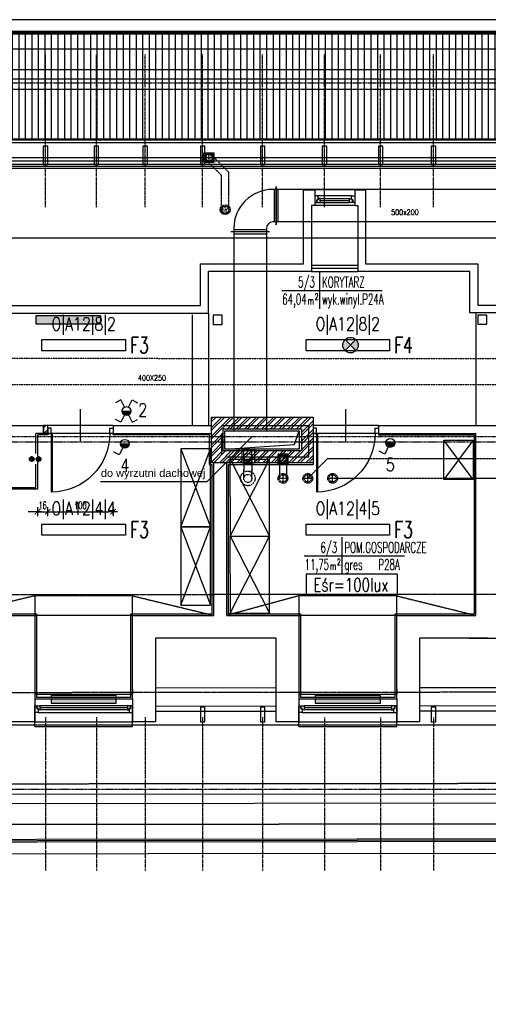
# Model space of a CAD drawing. Header units: inches. Extents: x -281236 to -70395, y 38777 to 102341.
# Tile 205 of 244: x -141442 to -140723, y 68738 to 70248. Entities that reach past the tile are written whole.
import ezdxf
from ezdxf.enums import TextEntityAlignment as Align

# ---------------------------------------------------------------- set-up
doc = ezdxf.new("R2010")
doc.units = ezdxf.units.IN
doc.header["$MEASUREMENT"] = 0
doc.header["$PDMODE"] = 2
for name, pattern in [('00-inst$0$DASHDOT', [1, 0.5, -0.25, 0, -0.25]), ('CENTER', [2, 1.25, -0.25, 0.25, -0.25]), ('DASHDOT', [1, 0.5, -0.25, 0, -0.25]), ('DASHED', [0.75, 0.5, -0.25]), ('DASHED2', [0.375, 0.25, -0.125])]:
    doc.linetypes.add(name, pattern=pattern)
doc.layers.get('0').update_dxf_attribs({"color": 101})
doc.layers.add('0-pomoc', color=21, linetype='Continuous', plot=False)
for name, color, linetype in [('Drz---drzwi', 5, 'Continuous'), ('E-90', 6, 'Continuous'), ('E-OPIS-POM', 6, 'Continuous'), ('E35', 6, 'Continuous'), ('Ins-kan', 54, 'Continuous'), ('Ins-went', 141, 'Continuous'), ('Ins-went-opis', 141, 'Continuous'), ('Mco-piony', 10, 'Continuous'), ('Okn---okna', 5, 'Continuous'), ('Os-osie glowne', 8, 'CENTER'), ('piony_K_nr', 240, 'Continuous'), ('Pos-drewno', 22, 'Continuous'), ('Sc-cegla pelna', 32, 'Continuous'), ('Sc-cegla pelna-hatch', 8, 'Continuous'), ('Sc-drewno', 22, 'Continuous'), ('Sc-gazobeton', 45, 'Continuous'), ('Sc-gk', 120, 'Continuous'), ('Sc-gk-hatch', 8, 'Continuous'), ('Sc-izolacja term-obrys', 132, 'Continuous'), ('Sc-nad', 5, 'DASHED2'), ('Sc-silikat', 61, 'Continuous'), ('W-idok', 9, 'Continuous'), ('W-idok nad', 5, 'DASHED2'), ('W-otwor-strop', 126, 'Continuous'), ('Wyp-grzejniki', 56, 'Continuous'), ('Wyp-meble', 155, 'Continuous')]:
    doc.layers.add(name, color=color, linetype=linetype)
doc.styles.add('KA wymiar', font='romans.shx', dxfattribs={"width": 0.6})
doc.styles.add('ROMANS', font='romans', dxfattribs={"width": 0.85})
doc.styles.add('tab-bud$0$ROMANS', font='romans', dxfattribs={"width": 0.7})
doc.styles.add('TYTUL2', font='ARIAL.TTF')
doc.linetypes.add('BATTING', pattern='A,0.0001,-0.1,[134,ltypeshp.shx,S=0.1,R=0,X=-0.1,Y=0],-0.2,[134,ltypeshp.shx,S=0.1,R=180,X=0.1,Y=0],-0.1', length=0.4001)
doc.dimstyles.new('KA wymiar', dxfattribs={"dimscale": 50, "dimtxt": 0.23, "dimasz": 0.14, "dimexe": 0, "dimexo": 0, "dimgap": 0.08, "dimtad": 1, "dimdec": 1, "dimrnd": 0.5, "dimzin": 9, "dimdsep": 46, "dimtxsty": 'KA wymiar', "dimblk1": 'UKOS', "dimblk2": 'UKOS', "dimsah": 1, "dimcen": 0.2, "dimse1": 1, "dimse2": 1, "dimclrd": 256, "dimclre": 256, "dimclrt": 2, "dimadec": 0, "dimazin": 0, "dimtfac": 1, "dimtdec": 1, "dimtix": 1, "dimtmove": 2, "dimatfit": 3, "dimldrblk": 'DOT', "dimfxl": 0, "dimtolj": 1, "dimtzin": 9, "dimarcsym": 0})

# ---------------------------------------------------------------- blocks, each defined once
blk = doc.blocks.new('sza016_r')
for p, q in [((60, 60), (0, 60)), ((0, 60), (118, 0)), ((118, 60), (0, 0)), ((0, 60), (0, 0)), ((60, 60), (118, 60)), ((118, 60), (118, 0)), ((0, 0), (118, 0))]:
    blk.add_line(p, q)
blk = doc.blocks.new('pow')
for p, q in [((0, 0.523), (0, -0.523)), ((-1.075, 0), (1.78, 0))]:
    blk.add_line(p, q)
at = {"style": 'KA wymiar', "width": 0.6}
for s, height, p in [('m', 0.21, (-0.333, -0.401)), ('2', 0.18, (-0.139, -0.27))]:
    blk.add_text(s, height=height, dxfattribs=at).set_placement(p)
for tag, p in [('01', (-0.131, 0.084)), ('000.00', (-0.364, -0.401))]:
    blk.add_attdef(tag, text='', height=0.3, dxfattribs=at).set_placement(p, align=Align.RIGHT)
for tag, p in [('POMIESZCZENIE', (0.071, 0.084)), ('POSADZKA', (0.071, -0.401))]:
    blk.add_attdef(tag, p, '', height=0.3, dxfattribs=at)
blk = doc.blocks.new('_0630_DRZWI_90')
at = {"ltscale": 7}
for p, q in [((5, 8), (5, 98)), ((6.8, 8), (6.8, 98))]:
    blk.add_line(p, q, dxfattribs=at)
at = {"ltscale": 25}
for p, q in [((50, 19.7), (50, -28.9)), ((5, 8), (0, 8)), ((0, 8), (5, 8)), ((0, 0), (0, 8)), ((5, 0), (0, 0)), ((5, 0), (0, 0)), ((95, 8), (5, 8)), ((5, 8), (5, 0)), ((95, 8), (95, 0)), ((100, 8), (95, 8)), ((95, 0), (100, 0)), ((95, 0), (100, 0)), ((100, 0), (100, 8))]:
    blk.add_line(p, q, dxfattribs=at)
at = {"ltscale": 7}
blk.add_arc((5, 8), 90, 0, 90, dxfattribs=at)
blk = doc.blocks.new('UKOS')
at = {"color": 8}
blk.add_line((1, 0), (-1, 0), dxfattribs=at)
at = {"color": 1}
blk.add_line((0, 1), (0, -1), dxfattribs=at)
at = {"color": 1, "const_width": 0.2}
blk.add_lwpolyline([(0.6, 0.6), (-0.6, -0.6)], dxfattribs=at)
blk = doc.blocks.new('*D2466')
at = {"layer": 'Defpoints', "color": 0}
for p in [(-141398.8, 69611), (-141414.8, 69528), (-141398.8, 69493.4)]:
    blk.add_point(p, dxfattribs=at)
at = {"layer": 'Sc-cegla pelna-hatch', "lineweight": -2}
for p, q in [((-141421.8, 69493.4), (-141428.8, 69493.4)), ((-141414.8, 69493.4), (-141398.8, 69493.4)), ((-141391.8, 69493.4), (-141384.8, 69493.4))]:
    blk.add_line(p, q, dxfattribs=at)
at = {"layer": 'Sc-cegla pelna-hatch', "lineweight": -2, "xscale": 7.000000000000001, "yscale": 7.000000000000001, "zscale": 7.000000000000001}
blk.add_blockref('UKOS', (-141414.8, 69493.4), dxfattribs=at)
at = {"layer": 'Sc-cegla pelna-hatch', "lineweight": -2, "xscale": 7.000000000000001, "yscale": 7.000000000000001, "zscale": 7.000000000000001, "rotation": 180}
blk.add_blockref('UKOS', (-141398.8, 69493.4), dxfattribs=at)
at = {"layer": 'Sc-cegla pelna-hatch', "color": 2, "insert": (-141406.8, 69503.2), "char_height": 11.5, "attachment_point": 5, "style": 'KA wymiar'}
blk.add_mtext('\\A1;16', dxfattribs=at)
blk = doc.blocks.new('_Dot')
at = {"layer": '0-pomoc', "color": 0, "lineweight": -2}
blk.add_line((-0.5, 0), (-1, 0), dxfattribs=at)
at = {"layer": '0-pomoc', "color": 0, "const_width": 0.5}
blk.add_lwpolyline([(-0.25, 0, 1), (0.25, 0, 1)], format="xyb", close=True, dxfattribs=at)
blk = doc.blocks.new('*D2467')
at = {"layer": 'Defpoints', "color": 0}
for p in [(-141398.8, 69611), (-141298.8, 69611), (-141298.8, 69493.4)]:
    blk.add_point(p, dxfattribs=at)
at = {"layer": 'Sc-cegla pelna-hatch', "lineweight": -2}
blk.add_line((-141391.8, 69493.4), (-141305.8, 69493.4), dxfattribs=at)
at = {"layer": 'Sc-cegla pelna-hatch', "lineweight": -2, "xscale": 7.000000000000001, "yscale": 7.000000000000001, "zscale": 7.000000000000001, "rotation": 180}
blk.add_blockref('UKOS', (-141398.8, 69493.4), dxfattribs=at)
at = {"layer": 'Sc-cegla pelna-hatch', "lineweight": -2, "xscale": 7.000000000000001, "yscale": 7.000000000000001, "zscale": 7.000000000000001}
blk.add_blockref('UKOS', (-141298.8, 69493.4), dxfattribs=at)
at = {"layer": 'Sc-cegla pelna-hatch', "color": 2, "insert": (-141348.8, 69503.2), "char_height": 11.5, "attachment_point": 5, "style": 'KA wymiar'}
blk.add_mtext('\\A1;100', dxfattribs=at)
blk = doc.blocks.new('ramiak_okna')
at = {"layer": 'Okn---okna'}
for p, q in [((145, 10), (5, 10)), ((8, 6), (142, 6)), ((8, 3), (142, 3)), ((8, 0), (142, 0))]:
    blk.add_line(p, q, dxfattribs=at)
for points in [[(5, 10), (0, 10), (0, 0), (3, 0), (3, 4), (5, 4)], [(8, 6), (5, 6), (5, 4), (3, 4), (3, 0), (5, 0), (8, 0)], [(142, 6), (145, 6), (145, 4), (147, 4), (147, 0), (145, 0), (142, 0)], [(145, 10), (150, 10), (150, 0), (147, 0), (147, 4), (145, 4)]]:
    blk.add_lwpolyline(points, close=True, dxfattribs=at)
blk = doc.blocks.new('k')
at = {"layer": 'Sc-drewno'}
blk.add_lwpolyline([(-22.5, -7), (0, -7), (0, 0), (-22.5, 0)], close=True, dxfattribs=at)
blk = doc.blocks.new('*U2445')
at = {"color": 0, "linetype": 'ByBlock', "lineweight": -2}
for radius in [112, 62.5]:
    blk.add_circle((0, 0), radius, dxfattribs=at)
blk = doc.blocks.new('*U2446')
at = {"color": 0, "linetype": 'ByBlock', "lineweight": -2}
blk.add_circle((0, 0), 62.5, dxfattribs=at)
blk = doc.blocks.new('_gslkflhklgj')
at = {"linetype": '00-inst$0$DASHDOT', "ltscale": 5}
for p, q in [((7.5, 0), (-7.5, 0)), ((0, -7.5), (0, 7.5))]:
    blk.add_line(p, q, dxfattribs=at)
for radius in [7.5, 5.5]:
    blk.add_circle((0, 0), radius)
blk = doc.blocks.new('grzejnik_100')
at = {"layer": 'Wyp-grzejniki'}
h = blk.add_hatch(dxfattribs=at)
h.set_pattern_fill('DOTS', color=256, scale=0.5, style=0)
h.set_pattern_definition([(0, (-77492.90915, 37823.9399), (0.396875, 0.79375), [0, -0.79375])])
h.paths.add_polyline_path([(0, -100), (12, -100), (12, 0), (0, 0)])
blk.add_lwpolyline([(12, 0), (0, 0), (0, -100), (12, -100)], close=True, dxfattribs=at)
blk = doc.blocks.new('pco')
at = {"layer": 'Mco-piony', "color": 9, "linetype": 'DASHDOT', "ltscale": 3}
for p, q in [((-2599.4, -14.3), (-2610.3, -14.3)), ((-2604.8, -19.8), (-2604.8, -8.9))]:
    blk.add_line(p, q, dxfattribs=at)
at = {"layer": 'Mco-piony', "color": 9}
blk.add_circle((-2604.8, -14.3), 4.53, dxfattribs=at)
at = {"layer": 'Mco-piony'}
blk.add_circle((-2604.8, -14.3), 3.2, dxfattribs=at)
at = {"layer": 'Mco-piony', "color": 8}
blk.add_circle((-2604.8, -14.3), 2.6, dxfattribs=at)

msp = doc.modelspace()

# ---------------------------------------------------------------- hatches: boundary and pattern name
at = {"layer": 'E35'}
h = msp.add_hatch(color=256, dxfattribs=at)
edge = h.paths.add_edge_path()
edge.add_arc((-140934.62, 69748.75), 11.88, 135, 225)
edge.add_line((-140943.02, 69740.35), (-140934.62, 69748.75))
edge.add_line((-140934.62, 69748.75), (-140943.02, 69757.16))
edge = h.paths.add_edge_path()
edge.add_arc((-140934.62, 69748.75), 11.88, -45, 45)
edge.add_line((-140926.21, 69757.16), (-140934.62, 69748.75))
edge.add_line((-140934.62, 69748.75), (-140926.21, 69740.35))
for points in [[(-141271.33, 69647.71, -1), (-141284.83, 69647.71)], [(-141273.82, 69597.62, -1), (-141287.32, 69597.62)], [(-140866.82, 69598.87, -1), (-140880.32, 69598.87)]]:
    msp.add_hatch(color=256, dxfattribs=at).paths.add_polyline_path(points)
at = {"layer": 'Sc-cegla pelna-hatch'}
h = msp.add_hatch(dxfattribs=at)
h.set_pattern_fill('ANSI32', color=256, scale=25, style=0)
h.set_pattern_definition([(45, (-370.005, 853.718), (-6.6291261, 6.6291261), []), (45, (-365.586, 853.718), (-6.6291261, 6.6291261), [])])
h.paths.add_polyline_path([(-140991.77, 69638.53), (-141147.77, 69638.53), (-141147.77, 69568.53), (-140991.77, 69568.53)])
h.paths.add_polyline_path([(-141009.77, 69620.53), (-141009.77, 69586.53), (-141129.77, 69586.53), (-141129.77, 69620.53)], flags=16)
h = msp.add_hatch(dxfattribs=at)
h.set_pattern_fill('ANSI32', color=256, scale=25, style=0)
h.paths.add_polyline_path([(-141399.27, 69625.53), (-141405.27, 69625.53), (-141405.27, 69613.53), (-141399.27, 69613.53)])
at = {"layer": 'W-idok', "ltscale": 4}
h = msp.add_hatch(dxfattribs=at)
h.set_pattern_fill('LINE', color=256, scale=80, angle=90, style=0)
h.set_pattern_definition([(90, (5197.088, -3863.414), (-10, 6e-16), [])])
h.paths.add_polyline_path([(-138731.46, 70225.53), (-143165.62, 70225.53), (-143000.51, 70064.35), (-138890.44, 70064.35)])

# ---------------------------------------------------------------- linework, layer by layer
at = {"layer": 'E35'}
for p, q in [((-140926.21, 69740.35), (-140943.02, 69757.16)), ((-140943.02, 69740.35), (-140926.21, 69757.16)), ((-141286.63, 69664.78), (-141295.17, 69660.51)), ((-141281.11, 69653.75), (-141286.63, 69664.78)), ((-141275.06, 69653.75), (-141269.53, 69664.78)), ((-141269.53, 69664.78), (-141261, 69660.51)), ((-141284.83, 69647.71), (-141271.33, 69647.71)), ((-141286.63, 69630.64), (-141295.17, 69634.91)), ((-141281.11, 69641.68), (-141286.63, 69630.64)), ((-141275.06, 69641.68), (-141269.53, 69630.64)), ((-141269.53, 69630.64), (-141261, 69634.91)), ((-141287.32, 69597.62), (-141273.82, 69597.62)), ((-140880.32, 69598.87), (-140866.82, 69598.87)), ((-141289.12, 69580.55), (-141297.65, 69584.83)), ((-141283.59, 69591.59), (-141289.12, 69580.55)), ((-140882.12, 69581.8), (-140890.65, 69586.08)), ((-140876.59, 69592.84), (-140882.12, 69581.8))]:
    msp.add_line(p, q, dxfattribs=at)
for points in [[(-141279.77, 69740.25), (-141407.77, 69740.25), (-141407.77, 69757.25), (-141279.77, 69757.25)], [(-140874.77, 69740.25), (-141002.77, 69740.25), (-141002.77, 69757.25), (-140874.77, 69757.25)], [(-141279.77, 69457.4), (-141407.77, 69457.4), (-141407.77, 69474.4), (-141279.77, 69474.4)], [(-140874.77, 69457.4), (-141002.77, 69457.4), (-141002.77, 69474.4), (-140874.77, 69474.4)]]:
    msp.add_lwpolyline(points, close=True, dxfattribs=at)
at = {"layer": 'E35', "linetype": 'Continuous', "ltscale": 0.3}
msp.add_lwpolyline([(-141002.6, 69365.56), (-140862.27, 69365.56), (-140862.27, 69397.84), (-141002.6, 69397.84)], close=True, dxfattribs=at)
at = {"layer": 'E35'}
for centre, radius in [((-140934.62, 69748.75), 11.88), ((-141278.08, 69647.71), 6.75), ((-141280.57, 69597.62), 6.75), ((-140873.57, 69598.87), 6.75)]:
    msp.add_circle(centre, radius, dxfattribs=at)
at = {"layer": 'Ins-kan', "linetype": 'DASHED2', "ltscale": 0.3}
for p, q in [((-141147.9, 70040.11), (-141121.29, 70013.5)), ((-141155.68, 70032.33), (-141132.29, 70008.94)), ((-141132.29, 69956.22), (-141132.29, 70008.94)), ((-141121.29, 69956.22), (-141121.29, 70013.5)), ((-141043.56, 69574.48), (-141043.56, 69544.48)), ((-141032.56, 69574.48), (-141032.56, 69544.48)), ((-141000.02, 69544.48), (-140970.02, 69574.48)), ((-140705.52, 69574.48), (-140970.02, 69574.48)), ((-141038.06, 69536.98), (-141038.06, 69551.98)), ((-141000.02, 69536.98), (-141000.02, 69551.98)), ((-140962.02, 69536.98), (-140962.02, 69551.98)), ((-141030.56, 69544.48), (-141045.56, 69544.48)), ((-140992.52, 69544.48), (-141007.52, 69544.48)), ((-140954.52, 69544.48), (-140969.52, 69544.48)), ((-140638.78, 69544.48), (-140962.02, 69544.48))]:
    msp.add_line(p, q, dxfattribs=at)
for centre, radius in [((-141038.06, 69544.48), 7.5), ((-141000.02, 69544.48), 7.5), ((-140962.02, 69544.48), 7.5), ((-141038.06, 69544.48), 5.5), ((-141000.02, 69544.48), 5.5), ((-140962.02, 69544.48), 5.5)]:
    msp.add_circle(centre, radius, dxfattribs=at)
at = {"layer": 'Ins-went'}
for p, q in [((-141048.49, 69933.02), (-141048.49, 69992.02)), ((-141048.49, 69992.02), (-141048.49, 69933.02)), ((-141048.49, 69987.52), (-141053.49, 69987.52)), ((-141051.49, 69987.52), (-141051.49, 69937.52)), ((-140354.46, 69987.52), (-141048.49, 69987.52)), ((-141045.49, 69937.52), (-141045.49, 69987.52)), ((-141048.49, 69937.52), (-141053.49, 69937.52)), ((-140354.46, 69937.52), (-141048.49, 69937.52)), ((-141058.99, 69922.52), (-141117.99, 69922.52)), ((-141113.49, 69927.52), (-141113.49, 69922.52)), ((-141063.49, 69925.52), (-141113.49, 69925.52)), ((-141113.49, 69922.52, 2), (-141113.49, 69617.53, 2)), ((-141113.49, 69919.52), (-141063.49, 69919.52)), ((-141063.49, 69927.52), (-141063.49, 69922.52)), ((-141063.49, 69922.52, 2), (-141063.49, 69617.53, 2)), ((-141020.27, 69596.53), (-141013.27, 69617.53)), ((-141127.27, 69589.53), (-141020.27, 69596.53)), ((-141098.27, 69567.77, 2), (-141098.27, 69589.53, 2)), ((-141085.77, 69567.77, 2), (-141085.77, 69589.53, 2)), ((-141098.27, 69576.47, 2), (-141098.27, 69555.27, 2)), ((-141098.27, 69567.77, 2), (-141085.77, 69567.77, 2)), ((-141085.77, 69576.47, 2), (-141085.77, 69555.27, 2)), ((-141098.27, 69544.48), (-141098.27, 69556.98)), ((-141085.77, 69544.48), (-141085.77, 69556.98))]:
    msp.add_line(p, q, dxfattribs=at)
at = {"layer": 'Ins-went', "linetype": 'DASHED', "ltscale": 0.6}
for p, q in [((-140417.14, 69727.86, -330.87), (-141924.34, 69728.15, 2)), ((-140417.14, 69687.86, -330.87), (-141924.34, 69688.15, 2))]:
    msp.add_line(p, q, dxfattribs=at)
at = {"layer": 'Ins-went'}
msp.add_lwpolyline([(-141013.27, 69589.53), (-141127.27, 69589.53), (-141127.27, 69617.53), (-141013.27, 69617.53)], close=True, dxfattribs=at)
msp.add_circle((-141092.02, 69576.47, 2), 6.25, dxfattribs=at)
for centre, radius, start, end in [((-141053.49, 69927.52), 60, 90, 180), ((-141053.49, 69927.52), 10, 90, 180), ((-141092.02, 69576.47, 2), 6.25, 180, 0)]:
    msp.add_arc(centre, radius, start, end, dxfattribs=at)
msp.add_ellipse((-141092.02, 69576.47, 2), major_axis=(-6.25, 0), ratio=0.75, start_param=0, end_param=3.1415927, dxfattribs=at)
at = {"layer": 'Ins-went-opis'}
for p in [(-141085, 69609.16), (-141318.13, 69539.96)]:
    msp.add_line(p, (-141154.2, 69539.96), dxfattribs=at)
at = {"layer": 'Okn---okna'}
for p, q in [((-140933.14, 69977.53), (-140984.14, 69977.53)), ((-140981.14, 69973.53), (-140936.14, 69973.53)), ((-140981.14, 69970.53), (-140936.14, 69970.53)), ((-140981.14, 69967.53), (-140936.14, 69967.53))]:
    msp.add_line(p, q, dxfattribs=at)
for points in [[(-140984.14, 69977.53), (-140989.14, 69977.53), (-140989.14, 69967.53), (-140986.14, 69967.53), (-140986.14, 69971.53), (-140984.14, 69971.53)], [(-140933.14, 69977.53), (-140928.14, 69977.53), (-140928.14, 69967.53), (-140931.14, 69967.53), (-140931.14, 69971.53), (-140933.14, 69971.53)], [(-140981.14, 69973.53), (-140984.14, 69973.53), (-140984.14, 69971.53), (-140986.14, 69971.53), (-140986.14, 69967.53), (-140984.14, 69967.53), (-140981.14, 69967.53)], [(-140936.14, 69973.53), (-140933.14, 69973.53), (-140933.14, 69971.53), (-140931.14, 69971.53), (-140931.14, 69967.53), (-140933.14, 69967.53), (-140936.14, 69967.53)]]:
    msp.add_lwpolyline(points, close=True, dxfattribs=at)
at = {"layer": 'Os-osie glowne'}
msp.add_line((-143539.56, 69068.12), (-138351.04, 69068.12), dxfattribs=at)
for points in [[(-143539.75, 70150.53), (-138351.24, 70150.53)], [(-143539.75, 69600.53), (-138351.24, 69600.53)]]:
    msp.add_lwpolyline(points, dxfattribs=at)
at = {"layer": 'Pos-drewno'}
for points in [[(-141398.85, 70025.66), (-141398.85, 70053.66), (-141405.85, 70053.66), (-141405.85, 70025.66)], [(-141320.85, 70025.66), (-141320.85, 70053.66), (-141327.85, 70053.66), (-141327.85, 70025.66)], [(-141245.85, 70025.66), (-141245.85, 70053.66), (-141252.85, 70053.66), (-141252.85, 70025.66)], [(-141157.85, 70025.66), (-141157.85, 70053.66), (-141164.85, 70053.66), (-141164.85, 70025.66)], [(-141065.85, 70025.66), (-141065.85, 70053.66), (-141072.85, 70053.66), (-141072.85, 70025.66)], [(-140970.85, 70025.66), (-140970.85, 70053.66), (-140977.85, 70053.66), (-140977.85, 70025.66)], [(-140884.85, 70025.66), (-140884.85, 70053.66), (-140891.85, 70053.66), (-140891.85, 70025.66)], [(-140803.85, 70025.66), (-140803.85, 70053.66), (-140810.85, 70053.66), (-140810.85, 70025.66)]]:
    msp.add_lwpolyline(points, close=True, dxfattribs=at)
at = {"layer": 'Sc-cegla pelna'}
for p, q in [((-140989.14, 69986.53), (-140989.14, 69962.53)), ((-140928.14, 69986.53), (-140928.14, 69962.53)), ((-141152.53, 69797.53), (-141152.53, 69861.53)), ((-141586.53, 69797.53), (-141152.53, 69797.53)), ((-141417.27, 69582.53), (-141417.27, 69613.53)), ((-141405.27, 69613.53), (-141417.27, 69613.53)), ((-141298.77, 69625.53), (-141298.77, 69613.53)), ((-141132.27, 69613.53), (-141132.27, 69580.53)), ((-140998.27, 69577.53), (-140998.27, 69625.53)), ((-140998.27, 69625.53), (-140998.27, 69622.53)), ((-140891.77, 69625.53), (-140891.77, 69613.53)), ((-140891.77, 69625.53), (-140686.27, 69625.53)), ((-140833.27, 69625.53), (-140531.27, 69625.53)), ((-140742.27, 69334.54), (-140742.27, 69613.53)), ((-141144.27, 69334.54), (-141144.27, 69568.53)), ((-141124.27, 69577.53), (-140998.27, 69577.53)), ((-141124.27, 69334.54), (-141124.27, 69568.53)), ((-141417.27, 69530.53), (-141417.27, 69566.55)), ((-141543.27, 69530.53), (-141417.27, 69530.53)), ((-141124.27, 69334.54), (-141013.77, 69334.54)), ((-141013.77, 69334.54), (-141013.77, 69206.54)), ((-140863.77, 69206.54), (-140863.77, 69334.54)), ((-140863.77, 69334.54), (-140742.27, 69334.54)), ((-141137.77, 69299.54), (-141233.77, 69299.54)), ((-141233.77, 69299.54), (-141233.77, 69171.54)), ((-141048.77, 69299.54), (-141143.77, 69299.54)), ((-141048.77, 69171.54), (-141048.77, 69299.54)), ((-140724.24, 69299.54), (-140828.77, 69299.54)), ((-140828.77, 69299.54), (-140828.77, 69171.54)), ((-140752.77, 69299.54), (-140643.77, 69299.54)), ((-141418.77, 69171.54), (-141453.77, 69171.54)), ((-141233.77, 69171.54), (-141268.77, 69171.54)), ((-141013.77, 69171.54), (-141048.77, 69171.54)), ((-140828.77, 69171.54), (-140863.77, 69171.54))]:
    msp.add_line(p, q, dxfattribs=at)
for points in [[(-141763.14, 69986.53), (-141746.53, 69986.53), (-141746.53, 69966.53), (-141746.53, 69873.53), (-141574.53, 69873.53), (-141574.53, 69809.53), (-141164.53, 69809.53), (-141164.53, 69873.53), (-141006.53, 69873.53), (-141006.53, 69986.53), (-140989.14, 69986.53)], [(-140928.14, 69986.53), (-140911.53, 69986.53), (-140911.53, 69873.53), (-140739.53, 69873.53), (-140739.53, 69810.03), (-140327.53, 69810.03), (-140327.53, 69873.53), (-140153.53, 69873.53), (-140153.53, 69986.53), (-140136.14, 69986.53)], [(-140989.14, 69962.53), (-140994.53, 69962.53), (-140994.53, 69861.53)], [(-140928.14, 69962.53), (-140923.53, 69962.53), (-140923.53, 69861.53)], [(-140994.53, 69861.53), (-141152.53, 69861.53)], [(-140315.53, 69798.03), (-140751.53, 69798.03), (-140751.53, 69861.53), (-140923.53, 69861.53)], [(-141711.27, 69625.53), (-141405.27, 69625.53), (-141405.27, 69613.53)], [(-141405.27, 69613.53), (-141405.27, 69625.53)], [(-141298.77, 69625.53), (-141148.27, 69625.53)], [(-141298.77, 69613.53), (-141148.27, 69613.53)], [(-141132.27, 69625.53), (-140998.27, 69625.53)], [(-140891.77, 69613.53), (-140742.27, 69613.53)], [(-141543.27, 69334.54), (-141418.77, 69334.54), (-141418.77, 69206.54)], [(-141268.77, 69206.54), (-141268.77, 69317.54), (-141268.77, 69334.54), (-141144.27, 69334.54)], [(-141418.77, 69206.54), (-141418.77, 69171.54)], [(-141418.77, 69206.54), (-141418.77, 69171.54)], [(-141268.77, 69206.54), (-141268.77, 69171.54)], [(-141268.77, 69206.54), (-141268.77, 69171.54)], [(-141013.77, 69206.54), (-141013.77, 69171.54)], [(-141013.77, 69206.54), (-141013.77, 69171.54)], [(-140863.77, 69206.54), (-140863.77, 69171.54)], [(-140863.77, 69206.54), (-140863.77, 69171.54)], [(-141418.77, 69171.54), (-141418.77, 69189.79)], [(-141268.77, 69171.54), (-141268.77, 69189.79)], [(-141013.77, 69171.54), (-141013.77, 69189.79)], [(-140863.77, 69171.54), (-140863.77, 69189.79)]]:
    msp.add_lwpolyline(points, dxfattribs=at)
at = {"layer": 'Sc-cegla pelna-hatch'}
for p, q in [((-141398.77, 69613.53), (-141398.77, 69611.03)), ((-141298.77, 69611.03), (-141298.77, 69613.53)), ((-141398.77, 69611.03), (-141414.77, 69611.03)), ((-141414.77, 69611.03), (-141414.77, 69528.03)), ((-141150.77, 69611.03), (-141298.77, 69611.03)), ((-141150.77, 69566.03), (-141150.77, 69611.03)), ((-140991.77, 69568.53), (-140991.77, 69566.03)), ((-141150.77, 69566.03), (-141146.77, 69566.03)), ((-141146.77, 69337.04), (-141146.77, 69566.03)), ((-141121.77, 69337.04), (-141121.77, 69566.03)), ((-141121.77, 69566.03), (-140991.77, 69566.03)), ((-141414.77, 69528.03), (-141540.77, 69528.03)), ((-141540.77, 69337.04), (-141416.27, 69337.04)), ((-141416.27, 69337.04), (-141416.27, 69209.04)), ((-141271.27, 69317.54), (-141271.27, 69337.04)), ((-141271.27, 69337.04), (-141146.77, 69337.04)), ((-141121.77, 69337.04), (-141011.27, 69337.04)), ((-141011.27, 69337.04), (-141011.27, 69209.04)), ((-140866.27, 69209.04), (-140866.27, 69337.04)), ((-140866.27, 69337.04), (-140744.77, 69337.04)), ((-141271.27, 69209.04), (-141271.27, 69317.54))]:
    msp.add_line(p, q, dxfattribs=at)
for points in [[(-140891.77, 69613.53), (-140891.77, 69611.03), (-140744.77, 69611.03), (-140744.77, 69337.04)], [(-141416.27, 69209.04), (-141271.27, 69209.04)], [(-141011.27, 69209.04), (-140866.27, 69209.04)]]:
    msp.add_lwpolyline(points, dxfattribs=at)
at = {"layer": 'Sc-drewno'}
for p, q in [((-138778.94, 70170.53), (-143117, 70170.53)), ((-138792.87, 70156.53), (-143102.91, 70156.53)), ((-141977.74, 69059.94), (-139871.54, 69061.98)), ((-141963.73, 69045.95), (-139885.56, 69047.96))]:
    msp.add_line(p, q, dxfattribs=at)
for points in [[(-141131.17, 69794.5), (-141145.17, 69794.5), (-141145.17, 69780.5), (-141131.17, 69780.5), (-141131.17, 69794.5)], [(-140725.42, 69794.84), (-140739.42, 69794.84), (-140739.42, 69780.84), (-140725.42, 69780.84), (-140725.42, 69794.84)]]:
    msp.add_lwpolyline(points, dxfattribs=at)
at = {"layer": 'Sc-gazobeton'}
for p, q in [((-141398.77, 69625.53), (-141405.27, 69625.53)), ((-141398.77, 69613.53), (-141405.27, 69613.53)), ((-141398.77, 69613.53), (-141398.77, 69625.53))]:
    msp.add_line(p, q, dxfattribs=at)
at = {"layer": 'Sc-gk'}
for p, q in [((-138925.04, 70022.66), (-142965.65, 70022.66)), ((-138928.04, 70019.66), (-142962.62, 70019.66)), ((-140994.53, 69871.53), (-140923.53, 69871.53)), ((-140994.53, 69861.53), (-140923.53, 69861.53))]:
    msp.add_line(p, q, dxfattribs=at)
at = {"layer": 'Sc-gk-hatch', "linetype": 'BATTING', "ltscale": 0.25}
msp.add_line((-140194.31, 70030.66), (-142807.85, 70030.66), dxfattribs=at)
at = {"layer": 'Sc-gk-hatch', "linetype": 'BATTING', "ltscale": 0.22}
msp.add_line((-140994.53, 69866.53), (-140923.53, 69866.53), dxfattribs=at)
at = {"layer": 'Sc-izolacja term-obrys'}
for p, q in [((-140194.31, 70035.66), (-142807.85, 70035.66)), ((-138922.04, 70025.66), (-142968.68, 70025.66))]:
    msp.add_line(p, q, dxfattribs=at)
at = {"layer": 'Sc-nad'}
for points in [[(-141177.53, 69795.03), (-141177.53, 69625.53)], [(-141152.53, 69797.53), (-141152.53, 69625.53)], [(-140742.27, 69798.03), (-140742.27, 69625.53)], [(-141298.77, 69625.53), (-141398.77, 69625.53)], [(-140891.77, 69625.53), (-140991.77, 69625.53)], [(-141418.77, 69364.54), (-141543.27, 69334.54)], [(-141268.77, 69334.54), (-141268.77, 69364.54), (-141418.77, 69364.54), (-141418.77, 69334.54)], [(-141268.77, 69364.54), (-141144.27, 69334.54)], [(-141013.77, 69364.54), (-141124.27, 69334.54)], [(-140863.77, 69334.54), (-140863.77, 69364.54), (-141013.77, 69364.54), (-141013.77, 69334.54)], [(-140863.77, 69364.54), (-140742.27, 69334.54)], [(-141268.77, 69334.54), (-141418.77, 69334.54)], [(-141268.77, 69334.54), (-141418.77, 69334.54)], [(-140863.77, 69334.54), (-141013.77, 69334.54)], [(-140863.77, 69334.54), (-141013.77, 69334.54)]]:
    msp.add_lwpolyline(points, dxfattribs=at)
at = {"layer": 'Sc-nad', "ltscale": 4}
for points in [[(-141298.77, 69613.53), (-141398.77, 69613.53)], [(-140891.77, 69613.53), (-140991.77, 69613.53)]]:
    msp.add_lwpolyline(points, dxfattribs=at)
at = {"layer": 'Sc-silikat'}
for points in [[(-140991.77, 69568.53), (-141147.77, 69568.53), (-141147.77, 69638.53), (-140991.77, 69638.53)], [(-141009.77, 69586.53), (-141129.77, 69586.53), (-141129.77, 69620.53), (-141009.77, 69620.53)]]:
    msp.add_lwpolyline(points, close=True, dxfattribs=at)
at = {"layer": 'W-idok', "linetype": 'DASHDOT'}
for p, q in [((-141402.35, 69960.25), (-141402.35, 70194.84)), ((-141324.35, 69960.25), (-141324.35, 70194.84)), ((-141249.35, 69960.25), (-141249.35, 70194.84)), ((-141161.35, 69960.25), (-141161.35, 70194.84)), ((-141069.35, 69960.25), (-141069.35, 70194.84)), ((-140974.35, 69960.25), (-140974.35, 70194.84)), ((-140888.35, 69960.25), (-140888.35, 70194.84)), ((-140807.35, 69960.25), (-140807.35, 70194.84)), ((-141402.35, 69178.41), (-141402.35, 68943.82)), ((-141324.35, 69178.4), (-141324.35, 68943.81)), ((-141249.35, 69178.4), (-141249.35, 68943.81)), ((-141161.35, 69178.4), (-141161.35, 68943.81)), ((-141069.35, 69178.4), (-141069.35, 68943.81)), ((-140974.35, 69178.39), (-140974.35, 68943.8)), ((-140888.35, 69178.39), (-140888.35, 68943.8)), ((-140807.35, 69178.39), (-140807.35, 68943.8))]:
    msp.add_line(p, q, dxfattribs=at)
at = {"layer": 'W-idok', "linetype": 'DASHED'}
for p, q in [((-138808.78, 70140.53), (-143086.8, 70140.53)), ((-141993.93, 69366.06), (-139565.22, 69368.26)), ((-141993.8, 69216.06), (-140018.77, 69217.85))]:
    msp.add_line(p, q, dxfattribs=at)
at = {"layer": 'W-idok'}
for p, q in [((-138884.84, 70062.85), (-143006.08, 70062.85)), ((-138888.84, 70058.85), (-143002.04, 70058.85)), ((-138890.44, 70064.35), (-143000.51, 70064.35)), ((-139769.15, 69166.42), (-141967.65, 69166.42)), ((-139769.15, 69166.42), (-141121.2, 69166.42))]:
    msp.add_line(p, q, dxfattribs=at)
at = {"layer": 'W-idok', "linetype": 'DASHED', "ltscale": 0.5}
msp.add_line((-141993.67, 69076.06), (-139855.52, 69077.99), dxfattribs=at)
at = {"layer": 'W-idok'}
for points in [[(-141885.04, 67299.93), (-141886.65, 68969.03), (-139962.64, 68970.89), (-139965.1, 66625.95), (-138682.38, 66624.6), (-138702.37, 70247.53), (-143194.52, 70247.53), (-143170.34, 66627.79), (-141884.39, 66629.02), (-141884.99, 67246.63)], [(-141903.04, 67299.91), (-141904.67, 68987.01), (-139944.62, 68988.91), (-139947.08, 66643.93), (-138700.48, 66642.62), (-138720.27, 70229.53), (-143176.4, 70229.53), (-143152.46, 66645.8), (-141902.4, 66647.01), (-141902.99, 67246.61)], [(-141905.04, 67299.91), (-141906.67, 68989.01), (-139942.62, 68990.91), (-139945.08, 66645.93), (-138702.49, 66644.62), (-138722.26, 70227.53), (-143174.39, 70227.53), (-143150.47, 66647.81), (-141904.41, 66649.01), (-141904.99, 67246.61)], [(-141907.04, 67299.9), (-141908.68, 68991), (-139940.61, 68992.91), (-139943.08, 66647.93), (-138704.5, 66646.62), (-138724.25, 70225.53), (-143172.37, 70225.53), (-143148.48, 66649.81), (-141906.41, 66651), (-141906.99, 67246.61)], [(-140928.14, 69986.53), (-140989.14, 69986.53)], [(-140928.14, 69962.53), (-140989.14, 69962.53)], [(-142904.47, 69253.53), (-142904.47, 69913.42), (-139041.77, 69913.42), (-139041.77, 69503.53)], [(-141418.77, 69221.54), (-141418.77, 69214.04)], [(-141268.77, 69221.54), (-141268.77, 69214.04)], [(-141233.77, 69223.66), (-141048.77, 69223.84)], [(-141013.77, 69221.54), (-141013.77, 69214.04)], [(-140863.77, 69221.54), (-140863.77, 69214.04)], [(-140828.77, 69224.05), (-140643.77, 69224.23)], [(-141418.77, 69214.04), (-141268.77, 69214.04)], [(-141013.77, 69214.04), (-140863.77, 69214.04)], [(-141233.77, 69195.66), (-141048.77, 69195.84)], [(-140828.77, 69196.05), (-140643.77, 69196.23)], [(-141233.77, 69187.66), (-141048.77, 69187.84)], [(-140828.77, 69188.05), (-140643.77, 69188.23)], [(-141418.77, 69164.04), (-141418.77, 69171.54)], [(-141418.77, 69164.04), (-141268.77, 69164.04)], [(-141268.77, 69164.04), (-141268.77, 69171.54)], [(-141013.77, 69164.04), (-141013.77, 69171.54)], [(-141013.77, 69164.04), (-140863.77, 69164.04)], [(-140863.77, 69164.04), (-140863.77, 69171.54)]]:
    msp.add_lwpolyline(points, dxfattribs=at)
at = {"layer": 'W-idok', "linetype": 'DASHED2'}
msp.add_lwpolyline([(-141930.04, 67299.88), (-141931.7, 69013.98), (-139917.59, 69015.93), (-139920.06, 66670.91), (-138727.63, 66669.65), (-138747.12, 70202.53), (-143149.22, 70202.53), (-143125.64, 66672.83), (-141929.43, 66673.98), (-141929.99, 67246.59)], dxfattribs=at)
at = {"layer": 'W-idok', "linetype": 'DASHED', "ltscale": 0.5}
for points in [[(-141418.77, 69206.54), (-141268.77, 69206.54)], [(-141013.77, 69206.54), (-140863.77, 69206.54)], [(-141418.77, 69171.54), (-141268.77, 69171.54)], [(-141013.77, 69171.54), (-140863.77, 69171.54)]]:
    msp.add_lwpolyline(points, dxfattribs=at)
at = {"layer": 'W-idok nad', "color": 7, "linetype": 'DASHDOT', "ltscale": 2}
msp.add_line((-142540.46, 69608.26), (-139332.35, 69609.23), dxfattribs=at)
at = {"layer": 'W-otwor-strop', "linetype": 'Continuous'}
for points in [[(-141144.29, 70028.72), (-141159.29, 70028.72), (-141159.29, 70043.72), (-141144.29, 70043.72)], [(-141030.56, 69566.98), (-141045.56, 69566.98), (-141045.56, 69581.98), (-141030.56, 69581.98)]]:
    msp.add_lwpolyline(points, close=True, dxfattribs=at)
at = {"layer": 'W-otwor-strop', "linetype": 'DASHED2', "ltscale": 0.3}
msp.add_lwpolyline([(-141101.29, 69568.35), (-141081.29, 69568.35), (-141081.29, 69588.35), (-141101.29, 69588.35)], close=True, dxfattribs=at)
at = {"layer": 'Wyp-meble'}
for p, q in [((-140746.48, 69602.95), (-140791.48, 69542.95)), ((-140746.48, 69542.95), (-140791.48, 69602.95)), ((-141194.54, 69590.04), (-141149.54, 69470.04)), ((-141194.54, 69470.04), (-141149.54, 69590.04)), ((-141194.54, 69470.04), (-141149.54, 69350.04)), ((-141194.54, 69350.04), (-141149.54, 69470.04))]:
    msp.add_line(p, q, dxfattribs=at)
for points in [[(-140746.48, 69542.95), (-140791.48, 69542.95), (-140791.48, 69602.95), (-140746.48, 69602.95)], [(-141194.54, 69470.04), (-141149.54, 69470.04), (-141149.54, 69590.04), (-141194.54, 69590.04)], [(-141194.54, 69350.04), (-141149.54, 69350.04), (-141149.54, 69470.04), (-141194.54, 69470.04)]]:
    msp.add_lwpolyline(points, close=True, dxfattribs=at)

# ---------------------------------------------------------------- block references
at = {"rotation": 90}
for p in [(-141164.85, 69193.92), (-141072.85, 69193.92), (-140810.85, 69193.92)]:
    msp.add_blockref('k', p, dxfattribs=at)
at = {"layer": 'Drz---drzwi', "xscale": -1, "rotation": 180}
for p in [(-141398.77, 69621.53), (-140991.77, 69621.53)]:
    msp.add_blockref('_0630_DRZWI_90', p, dxfattribs=at)
at = {"layer": 'E-OPIS-POM', "xscale": 54, "yscale": 54, "zscale": 54}
for p, values in [((-140982.08, 69832.66), {'000.00': '64,04', '01': '5/3', 'POMIESZCZENIE': 'KORYTARZ', 'POSADZKA': 'wyk.winyl.P24A'}), ((-140947.8, 69426.08), {'000.00': '11,75', '01': '6/3', 'POMIESZCZENIE': 'POM.GOSPODARCZE', 'POSADZKA': 'gres   P28A'})]:
    msp.add_blockref('pow', p, dxfattribs=at).add_auto_attribs(values)
at = {"layer": 'Ins-kan'}
for p in [(-141151.79, 70036.22), (-141126.79, 69956.22), (-141038.06, 69574.48)]:
    msp.add_blockref('_gslkflhklgj', p, dxfattribs=at)
at = {"layer": 'Ins-went', "linetype": 'DASHED2', "ltscale": 0.3, "xscale": 0.1000000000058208, "yscale": 0.1000000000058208, "zscale": 0.1000000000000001, "rotation": 180}
for name in ['*U2445', '*U2446']:
    msp.add_blockref(name, (-141092.02, 69544.48), dxfattribs=at)
at = {"layer": 'Mco-piony', "xscale": 0.799999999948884, "yscale": 0.8000000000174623, "zscale": 0.8, "rotation": 270.001351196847}
for p in [(-141411.94, 67490.19), (-141401.41, 67490.19, 0)]:
    msp.add_blockref('pco', p, dxfattribs=at)
at = {"layer": 'Okn---okna', "rotation": 180}
for p in [(-141268.77, 69195.79), (-140863.77, 69195.79)]:
    msp.add_blockref('ramiak_okna', p, dxfattribs=at)
at = {"layer": 'Wyp-grzejniki', "rotation": 90}
for p in [(-141417.36, 69781.45), (-141393.77, 69199.79), (-140988.77, 69199.79)]:
    msp.add_blockref('grzejnik_100', p, dxfattribs=at)
at = {"layer": 'Wyp-meble', "rotation": 90}
for p in [(-141059.06, 69456.04), (-141059.06, 69338.04)]:
    msp.add_blockref('sza016_r', p, dxfattribs=at)

# ---------------------------------------------------------------- texts
at = {"layer": 'E-90', "style": 'ROMANS'}
for s, rotation, width, p in [('O|A12|8|2', 0, 0.8, (-141343.77, 69779.89)), ('O|A12|8|2', 0, 0.8, (-140938.77, 69779.89)), ('2', 0, 0.8, (-141253.25, 69649.49)), ('4', 360, 0.8, (-141280.57, 69564.48)), ('5', 360, 0.8, (-140873.57, 69565.73)), ('O|A12|4|4', 0, 0.8, (-141343.77, 69497.03)), ('O|A12|4|5', 0, 0.8, (-140938.77, 69497.03)), ('Eśr=100lux', 360, 0.75, (-140933.94, 69381.41))]:
    msp.add_text(s, height=20, rotation=rotation, dxfattribs=dict(at, width=width)).set_placement(p, align=Align.MIDDLE)
at = {"layer": 'E35', "style": 'ROMANS', "width": 0.7}
for s, p in [('F3', (-141258.08, 69748.7)), ('F4', (-140853.08, 69748.7)), ('F3', (-141258.08, 69465.85)), ('F3', (-140853.08, 69465.85))]:
    msp.add_text(s, height=25, dxfattribs=at).set_placement(p, align=Align.MIDDLE)
at = {"layer": 'Ins-went', "style": 'tab-bud$0$ROMANS', "width": 0.7}
for s, p in [('500x200', (-140872.31, 69948.28, 0)), ('400X250', (-141260.66, 69694.33))]:
    msp.add_text(s, height=8.424, dxfattribs=at).set_placement(p)
at = {"layer": 'Ins-went-opis', "style": 'TYTUL2'}
msp.add_text('do wyrzutni dachowej', height=12, dxfattribs=at).set_placement((-141317.36, 69546.75, 2))
at = {"layer": 'piony_K_nr', "style": 'TYTUL2'}
for s, p in [('17', (-141157.89, 70032.17, -76.7)), ('17', (-141132.89, 69952.17, -76.7)), ('18', (-141044.04, 69570.95, -76.7))]:
    msp.add_text(s, height=7, dxfattribs=at).set_placement(p)

# ---------------------------------------------------------------- dimensions: what is measured, and where the dimension line sits
at = {"layer": 'Sc-cegla pelna-hatch'}
for base, p1, p2, picture, middle in [((-141398.77, 69493.43), (-141414.77, 69528.03), (-141398.77, 69611.03), '*D2466', (-141406.77, 69503.18)), ((-141298.77, 69493.43), (-141398.77, 69611.03), (-141298.77, 69611.03), '*D2467', (-141348.77, 69503.18))]:
    dim = msp.add_linear_dim(base=base, p1=p1, p2=p2, dimstyle='KA wymiar', override={"dimpost": '\\X'}, dxfattribs=at)
    dim.commit()
    dim.dimension.update_dxf_attribs({"geometry": picture, "text_midpoint": middle})

doc.saveas('drawing.dxf')
